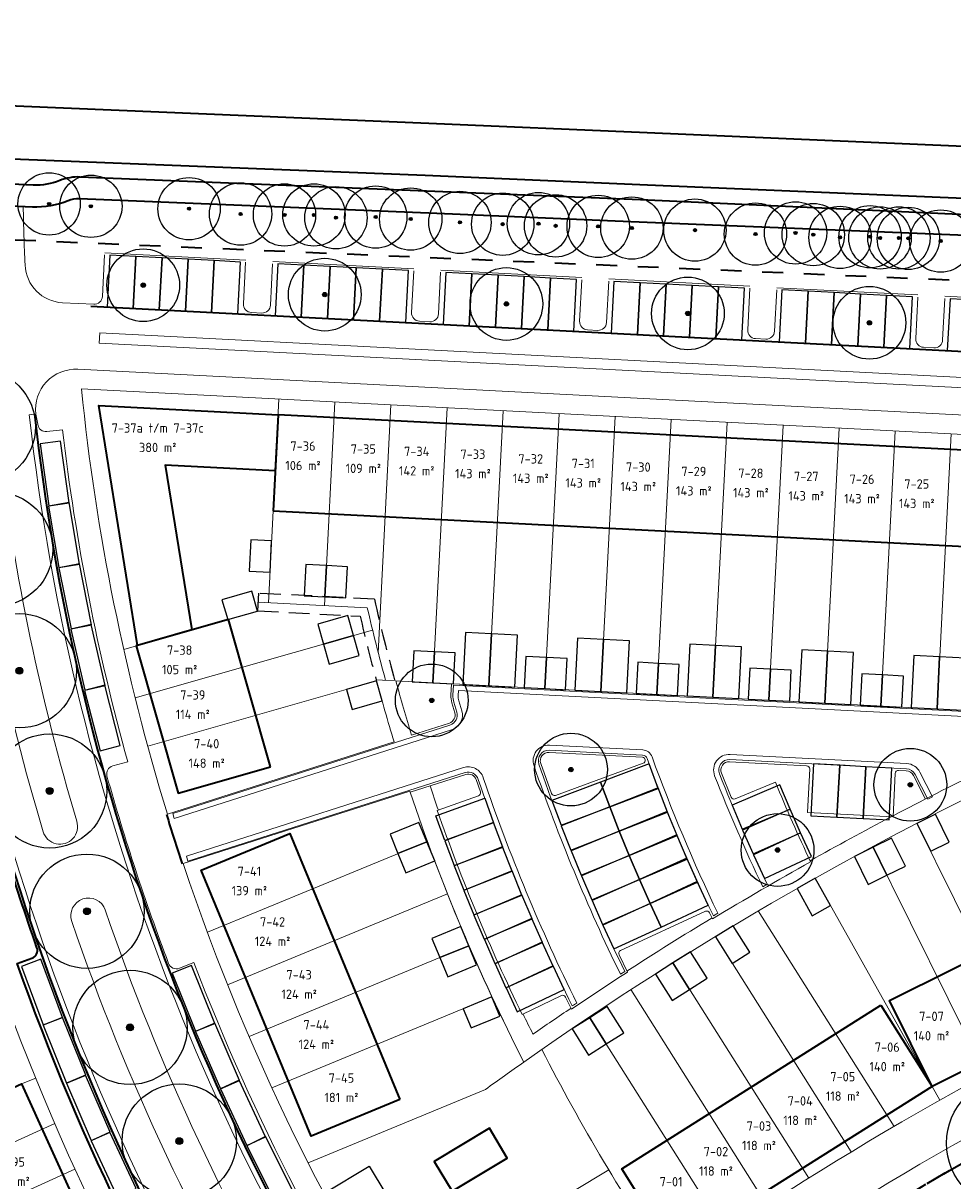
# Model space of a CAD drawing. Extents: x 168179 to 170299, y 448694 to 449599.
# Tile 28 of 32: x 168474 to 168564, y 449483 to 449595. Entities that reach past the tile are written whole.
import ezdxf
from ezdxf.enums import TextEntityAlignment as Align

# ---------------------------------------------------------------- set-up
doc = ezdxf.new("R2010")
doc.units = 0
doc.linetypes.add('NLCS-HIDDEN', pattern=[4, 2, -2])
doc.linetypes.add('Stippelfijn', pattern=[3, 2, -1])
doc.layers.get('0').update_dxf_attribs({"lineweight": 0})
for name, color, linetype, lineweight in [('N-WE-KG-GRENS_SECTIE-G', 210, 'NLCS-HIDDEN', 35), ('N-WE-VH-VERHARDING_ASFALT_ROOD-G', 10, 'Continuous', 35), ('N05-WE-OG-WEG_ONTSLUITINGSWEG_GOOT-O', 162, 'Continuous', 18), ('N05-WE-VH-KANTOPSLUITING_ACHTERKANTBAND-G', 50, 'Continuous', 35), ('N05-WE-VH-VERHARDING-G', 252, 'Continuous', 35), ('N06-WE-VH-KANTOPSLUITING_ACHTERKANTBAND-G', 50, 'Continuous', 35), ('N07-WE-OG-WEG_ONTSLUITINGSWEG_GOOT-O', 162, 'Continuous', 18), ('N07-WE-OG-WEG_PARKEERPLAATS_GOOT-O', 162, 'Continuous', 18), ('N5-WE-KG-GRENS_KADASTRAAL-G', 150, 'Continuous', 13), ('N5-WE-OG-KADASTRAAL_KAVELNUMMER-T18', 7, 'Continuous', 18), ('N5-WE-OG-WEG_PARKEERPLAATS_OPENBAAR-G', 253, 'Continuous', 25), ('N7-PV-GR-BOOM-S', 90, 'Continuous', 25), ('N7-WE-KG-GRENS_KADASTRAAL-G', 150, 'Continuous', 13), ('N7-WE-OG-KADASTRAAL_KAVELNUMMER-T18', 7, 'Continuous', 18), ('N7-WE-OG-TOPOGRAFIE_BEBOUWING_SCHUUR-G', 7, 'Continuous', 25), ('N7-WE-OG-WEG_PARKEERPLAATS_OPENBAAR-G', 253, 'Continuous', 25), ('N7-WE-OG-WEG_PARKEERPLAATS_PRIVE-G', 7, 'Continuous', 25), ('N7-WE-VH-GOOT-O', 170, 'Continuous', 18), ('N7-WE-VH-KANTOPSLUITING_ACHTERKANTBAND-G', 50, 'Continuous', 13), ('N7-WE-VH-VERHARDING-G', 252, 'Continuous', 35), ('N8-WE-OG-KADASTRAAL_KAVELNUMMER-T18', 7, 'Continuous', 18), ('N8-WE-OG-KADASTRAAL_KAVELOPPERVLAK-T18', 10, 'Continuous', 18), ('N8-WE-WH-WATERLIJN-G', 150, 'Continuous', 35), ('R-WE-VH-KANTVERHARDING-G', 210, 'Continuous', 35)]:
    doc.layers.add(name, color=color, linetype=linetype, lineweight=lineweight)
for name, color, linetype, lineweight, true_color in [('N05-WE-KG-KADASTRAAL-O', 150, 'Continuous', 18, 0x007fff), ('N07-WE-OG-WEG_VOETPAD_ACHTERPAD-G', 6, 'Stippelfijn', 25, 0xff00ff), ('N5-WE-KG-KADASTRAAL_BEBOUWING-G', 1, 'Continuous', 35, 0xff0000), ('N7-WE-KG-KADASTRAAL-O', 150, 'Continuous', 18, 0x007fff), ('N7-WE-KG-KADASTRAAL_BEBOUWING-G', 1, 'Continuous', 35, 0xff0000)]:
    doc.layers.add(name, color=color, linetype=linetype, lineweight=lineweight, true_color=true_color)
doc.styles.add('NLCS-ISO-M1000-T18', font='NLCS-ISO.ttf', dxfattribs={"height": 1.8})

# ---------------------------------------------------------------- blocks, each defined once
blk = doc.blocks.new('B-SGR-BOOM_1E GROOTTE')
at = {"ltscale": 0.1}
h = blk.add_hatch(color=256, dxfattribs=at)
edge = h.paths.add_edge_path()
edge.add_arc((0, 0), 0.15, 0, 360)
blk.add_circle((0, 0), 3)
blk.add_circle((0, 0), 0.15, dxfattribs=at)
blk = doc.blocks.new('SGR-BOOM_01')
at = {"ltscale": 0.1}
h = blk.add_hatch(color=256, dxfattribs=at)
edge = h.paths.add_edge_path()
edge.add_arc((0, 0), 0.15, 0, 360)
for radius in [2.5, 0.045]:
    blk.add_circle((0, 0), radius)
blk.add_circle((0, 0), 0.15, dxfattribs=at)
blk = doc.blocks.new('an-bb-sn-opp')
at = {"layer": 'N8-WE-OG-KADASTRAAL_KAVELNUMMER-T18', "style": 'NLCS-ISO-M1000-T18'}
blk.add_attdef('NUMMER', text='', height=1.8, dxfattribs=at).set_placement((0, 1.87), align=Align.MIDDLE)
at = {"layer": 'N8-WE-OG-KADASTRAAL_KAVELOPPERVLAK-T18', "style": 'NLCS-ISO-M1000-T18'}
blk.add_attdef('OPPERVLAK', text='', height=1.8, dxfattribs=at).set_placement((0, -1.87), align=Align.MIDDLE)

msp = doc.modelspace()

# ---------------------------------------------------------------- linework, layer by layer
at = {"layer": 'N-WE-KG-GRENS_SECTIE-G', "flags": 128}
for points in [[(168697.42, 449523.48), (168699.9, 449568.34), (168627.4, 449571.66), (168627.31, 449569.51), (168615.17, 449569.66), (168607.36, 449568.14), (168475.91, 449573.78), (168460.88, 449574.42), (168420.22, 449576.17), (168413.8, 449577.83), (168412.86, 449577.85), (168392.94, 449578.66), (168374.12, 449579.43), (168374.36, 449581.94), (168371.89, 449582.02), (168370.03, 449582.07), (168349.92, 449582.78), (168344.26, 449583.02), (168344.3, 449583.9), (168325.22, 449584.67), (168314.7, 449585.24), (168314.63, 449583.99), (168301.32, 449583.84), (168298.45, 449535.35), (168298.21, 449531.38), (168299.46, 449531.32), (168299.09, 449528.37), (168297.45, 449528.25), (168296.15, 449526.28), (168290.42, 449467.99), (168282.87, 449426.34), (168281.4, 449421.36), (168278.4, 449358.95), (168281.05, 449358.72), (168281.03, 449328.58), (168280.74, 449316.47), (168283.27, 449316.34), (168283.4, 449320.07, -0.008112), (168314.09, 449318.2), (168314.09, 449318.32, -0.002738), (168324.29, 449317.48), (168324.28, 449317.36, -0.009935), (168361.71, 449313.31, -0.022016), (168410.95, 449304.52, 0.018736), (168405.93, 449281.88), (168418.37, 449279.6, -0.018927), (168423.27, 449301.61), (168424.38, 449301.33), (168426.17, 449307.81), (168425.05, 449308.09, -0.134676), (168507.05, 449442.69), (168505.99, 449443.81, -0.011255), (168516, 449452.84), (168517.94, 449454.35), (168518.87, 449453.25, -0.097374), (168619.26, 449509.21), (168619.48, 449508.07), (168625.82, 449510.06), (168625.93, 449510.09), (168625.69, 449511.22, -0.061305)], [(168697.42, 449523.48, 0.061305), (168625.69, 449511.22), (168625.93, 449510.09), (168625.82, 449510.06), (168619.48, 449508.07), (168619.26, 449509.21, 0.097374), (168518.87, 449453.25), (168517.94, 449454.35), (168516, 449452.84, 0.011255), (168505.99, 449443.81), (168507.05, 449442.69, 0.134676), (168425.05, 449308.09), (168426.17, 449307.81), (168424.38, 449301.33), (168423.27, 449301.61, 0.086527), (168414.66, 449199.64), (168413.11, 449199.5, 0.01336), (168414.95, 449183.61), (168416.49, 449183.83, 0.06257), (168436.07, 449112.19, -0.030357), (168460.72, 449040.48, -0.062919), (168475.75, 448937.32), (168474.2, 448937.29, -0.009415), (168474.2, 448921.69), (168475.75, 448921.66, -0.05401), (168464.45, 448832.8, 0.032968), (168455.08, 448777.73), (168453.38, 448761.24), (168481.27, 448758.33), (168493.77, 448890.3, 0.090314), (168479.7, 449045.74, 0.030357), (168454.27, 449119.72, -0.061192), (168436.21, 449185.1), (168437.15, 449185.24), (168435.21, 449201.7), (168434.26, 449201.62, -0.084578), (168441.84, 449294.75), (168442.76, 449294.52, -0.008125), (168446.11, 449306.59), (168445.23, 449306.85, -0.12909), (168519.31, 449427.16), (168519.95, 449426.48, -0.015422), (168532.35, 449437.58), (168531.72, 449438.32, -0.091735), (168619.61, 449488.54), (168619.92, 449487.64, -0.011125), (168631.73, 449491.47), (168631.45, 449492.38, -0.059389), (168696.32, 449503.7)], [(168696.32, 449503.7, 0.059389), (168631.45, 449492.38), (168631.73, 449491.47, 0.011125), (168619.92, 449487.64), (168619.61, 449488.54, 0.091735), (168531.72, 449438.32), (168532.35, 449437.58, 0.015422), (168519.95, 449426.48), (168519.31, 449427.16, 0.12909), (168445.23, 449306.85), (168446.11, 449306.59, 0.008125), (168442.76, 449294.52), (168441.84, 449294.75, 0.017206), (168437.75, 449276.05), (168445.08, 449274.71, -0.029125), (168452.55, 449305.33, 0.095354), (168556.03, 449319.67, -0.120793), (168686.78, 449331.13)]]:
    msp.add_lwpolyline(points, format="xyb", close=True, dxfattribs=at)
at = {"layer": 'N-WE-VH-VERHARDING_ASFALT_ROOD-G', "flags": 128}
msp.add_lwpolyline([(168179.09, 449328.77), (168283.58, 449324.29, -0.02075), (168362.26, 449317.5, -0.028118), (168425.5, 449305.4), (168442.32, 449300.92), (168444.72, 449300.28, -0.251205), (168625.76, 449489.19), (168621.81, 449509.18, 0.015854), (168619.41, 449519.93), (168622.9, 449520.81, -0.006697), (168625.43, 449509.97), (168629.31, 449490.31, -0.062019), (168696.65, 449502.37), (168696.44, 449498.65, 0.516768), (168458.94, 449121.65, -0.030357), (168484.57, 449047.09, -0.090321), (168498.8, 448889.84)], format="xyb", dxfattribs=at)
at = {"layer": 'N05-WE-KG-KADASTRAAL-O', "flags": 128}
msp.add_lwpolyline([(168459.53, 449475.92), (168466.26, 449462.25), (168470.14, 449458.61, 0.047475), (168430.59, 449405.06, 0.028298), (168390, 449416.57, 0.018855), (168384.37, 449391.7, -0.041101), (168438.83, 449374.75, -0.078097), (168497.62, 449451.18, -0.068372), (168469.77, 449508.02), (168446.64, 449500.64, 0.097431), (168392.46, 449421.65, -0.014969), (168414.4, 449415.98, -0.050707)], format="xyb", close=True, dxfattribs=at)
at = {"layer": 'N05-WE-OG-WEG_ONTSLUITINGSWEG_GOOT-O', "flags": 128}
msp.add_lwpolyline([(168464.35, 449559.02, 0.123045), (168501.27, 449455.16, -0.363491), (168500.34, 449446.87, 0.076208), (168443.85, 449373.5), (168443.41, 449373.74, -0.076208), (168500, 449447.23, 0.363491), (168500.85, 449454.89, -0.122995), (168463.85, 449558.97, -0.122995)], format="xyb", close=True, dxfattribs=at)
at = {"layer": 'N05-WE-VH-KANTOPSLUITING_ACHTERKANTBAND-G'}
msp.add_lwpolyline([(168386.73, 449386.67, -0.037667), (168435.97, 449371.18, 0.378327), (168443.3, 449373.8), (168443.71, 449374.7, -0.075403), (168499.86, 449447.37, 0.363571), (168500.68, 449454.78), (168500.14, 449455.61, 0.414214), (168499.03, 449455.84), (168497.77, 449455.02, -0.060078), (168473.44, 449504.27), (168474.85, 449504.77, 0.41308), (168475.34, 449505.79, -0.011792), (168472.24, 449515.3, 0.410192), (168471.25, 449515.84), (168469.81, 449515.41, -0.046126), (168461.55, 449556.92), (168463.04, 449557.08, 0.413555), (168463.75, 449557.95), (168463.73, 449558.96, 0.385806), (168459.87, 449562.46), (168354.1, 449567.94, 0.40162)], format="xyb", dxfattribs=at)
at = {"layer": 'N05-WE-VH-VERHARDING-G'}
msp.add_lwpolyline([(168463.85, 449559.03, 0.123135), (168500.85, 449454.89)], format="xyb", dxfattribs=at)
at = {"layer": 'N06-WE-VH-KANTOPSLUITING_ACHTERKANTBAND-G', "flags": 128}
msp.add_lwpolyline([(168619.88, 449487.75, 0.090985), (168533.04, 449438.32), (168532.27, 449437.67)], format="xyb", dxfattribs=at)
msp.add_lwpolyline([(168626.86, 449480.28, -0.030657), (168631.05, 449430.05, -0.309726), (168628.65, 449426.38, 0.090222), (168563.36, 449384.4, -0.524755), (168553.9, 449386.47, 0.048177), (168532.45, 449427.15, -0.376371), (168533.15, 449432.21, -0.094662), (168621.74, 449483.38, -0.471152)], format="xyb", close=True, dxfattribs=at)
at = {"layer": 'N07-WE-OG-WEG_ONTSLUITINGSWEG_GOOT-O', "flags": 128}
msp.add_lwpolyline([(168474.6, 449557.08, 0.130867), (168515.08, 449452.83), (168515.46, 449453.16, -0.130818), (168475.1, 449557.14)], format="xyb", close=True, dxfattribs=at)
at = {"layer": 'N07-WE-OG-WEG_PARKEERPLAATS_GOOT-O', "linetype": 'ByBlock', "flags": 128}
for points in [[(168574.59, 449527.51), (168574.61, 449528.01), (168515.45, 449531.07), (168515.39, 449530.09, 0.084758), (168515.47, 449529.42), (168515.76, 449528.46, -0.407635), (168515.1, 449527.22), (168488.41, 449518.7), (168488.56, 449518.22), (168515.25, 449526.75, 0.407635), (168516.24, 449528.6), (168515.95, 449529.56, -0.084758), (168515.89, 449530.06), (168515.92, 449530.55)], [(168540.46, 449508.84, -0.024693), (168534.08, 449523.99, 0.301381), (168533.64, 449524.32), (168524.66, 449524.79, 0.531512), (168523.66, 449523.46, 0.030615), (168531.93, 449503.51), (168531.51, 449503.23, -0.030701), (168523.19, 449523.3, -0.531512), (168524.68, 449525.29), (168533.66, 449524.82, -0.301381), (168534.55, 449524.16, 0.024621), (168540.89, 449509.1)], [(168561.54, 449520.32), (168560.33, 449522.69, 0.268128), (168559.07, 449523.51), (168542.06, 449524.39, 0.544663), (168540.58, 449522.34, 0.018086), (168545.21, 449511.65), (168545.64, 449511.91, -0.018023), (168541.05, 449522.52, -0.544663), (168542.03, 449523.89), (168559.04, 449523.01, -0.268128), (168559.88, 449522.46), (168561.09, 449520.09)], [(168489.72, 449514.6), (168516.41, 449523.13, -0.417415), (168518.3, 449522.14, 0.032265), (168527.3, 449500.46, 0.000382), (168526.88, 449500.18, -0.032369), (168517.82, 449521.98, 0.419488), (168516.56, 449522.65), (168489.87, 449514.13)]]:
    msp.add_lwpolyline(points, format="xyb", close=True, dxfattribs=at)
at = {"layer": 'N07-WE-OG-WEG_VOETPAD_ACHTERPAD-G'}
msp.add_lwpolyline([(168509.79, 449531.46, -0.010812), (168507.82, 449539.33), (168496.67, 449539.9), (168496.58, 449538.2), (168506.45, 449537.69, 0.008369), (168508, 449531.56)], format="xyb", dxfattribs=at)
at = {"layer": 'N5-WE-KG-GRENS_KADASTRAAL-G', "flags": 128}
for points in [[(168454.68, 449485.06), (168475.22, 449493.22)], [(168456.93, 449479.71), (168477.05, 449488.87)], [(168459.65, 449475.68), (168478.99, 449484.48)]]:
    msp.add_lwpolyline(points, dxfattribs=at)
at = {"layer": 'N5-WE-KG-KADASTRAAL_BEBOUWING-G', "flags": 128}
msp.add_lwpolyline([(168465.42, 449488.85), (168473.84, 449492.68), (168481.94, 449474.89), (168473.52, 449471.05)], close=True, dxfattribs=at)
at = {"layer": 'N5-WE-OG-WEG_PARKEERPLAATS_OPENBAAR-G', "flags": 128}
for points in [[(168477.81, 449499.06), (168475.72, 449504.68), (168473.84, 449503.98), (168475.93, 449498.36)], [(168480.03, 449493.51), (168477.79, 449499.08), (168475.93, 449498.33), (168478.17, 449492.76)], [(168482.39, 449488.02), (168480.01, 449493.53), (168478.17, 449492.74), (168480.55, 449487.23)], [(168484.89, 449482.6), (168482.37, 449488.04), (168480.56, 449487.2), (168483.08, 449481.76)]]:
    msp.add_lwpolyline(points, close=True, dxfattribs=at)
at = {"layer": 'N7-WE-KG-GRENS_KADASTRAAL-G', "flags": 128}
for points in [[(168498.64, 449558.58), (168497.63, 449538.99)], [(168504.03, 449558.3), (168503.02, 449538.71)], [(168509.42, 449558.02), (168508.19, 449534.17)], [(168514.82, 449557.74), (168513.45, 449531.27)], [(168520.21, 449557.46), (168518.84, 449530.99)], [(168525.6, 449557.18), (168524.24, 449530.72)], [(168530.99, 449556.9), (168529.63, 449530.44)], [(168536.39, 449556.62), (168535.02, 449530.16)], [(168541.78, 449556.34), (168540.42, 449529.88)], [(168547.17, 449556.06), (168545.81, 449529.6)], [(168552.57, 449555.79), (168551.2, 449529.32)], [(168557.96, 449555.51), (168556.59, 449529.04)], [(168563.35, 449555.23), (168561.99, 449528.76)], [(168484.79, 449529.82), (168507.65, 449536.35)], [(168486.01, 449525.18), (168508.03, 449531.46)], [(168570.94, 449495.81), (168560.04, 449517.75)], [(168491.75, 449507.27), (168512.93, 449516.02)], [(168566.7, 449493.56), (168555.8, 449515.51)], [(168562.26, 449491.11), (168550.26, 449512.47)], [(168493.69, 449502.22), (168514.86, 449510.97)], [(168557.85, 449488.58), (168544.77, 449509.32)], [(168553.73, 449486.13), (168540.65, 449506.85)], [(168495.76, 449497.24), (168516.93, 449505.99)], [(168549.64, 449483.61), (168536.57, 449504.33)], [(168545.59, 449481.02), (168532.52, 449501.75)], [(168497.96, 449492.3), (168519.14, 449501.06)], [(168541.59, 449478.37), (168528.51, 449499.11)], [(168508.96, 449471.52), (168530.38, 449484.4)]]:
    msp.add_lwpolyline(points, dxfattribs=at)
for points in [[(168483.69, 449534.5), (168496.58, 449538.18), (168496.63, 449539.04), (168507.14, 449538.5, 0.009573), (168508.9, 449531.51, 0.009573)], [(168536.52, 449474.89, -0.032868), (168523.95, 449495.99, -0.032868)], [(168522.21, 449494.78, 0.003444), (168518.52, 449492.15), (168501.44, 449485.09)]]:
    msp.add_lwpolyline(points, format="xyb", dxfattribs=at)
at = {"layer": 'N7-WE-KG-KADASTRAAL-O', "flags": 128}
msp.add_lwpolyline([(168522.21, 449494.78, -0.037469), (168511.24, 449520.85), (168511.24, 449520.85), (168489.42, 449513.88, 0.071886), (168516.64, 449459.67, -0.096552), (168618.68, 449515.7, 0.023633), (168607.97, 449552.92), (168479.62, 449559.56, 0.04934), (168487.9, 449518.64), (168509.72, 449525.61, -0.008181), (168508, 449531.56), (168574.72, 449528.1), (168574.55, 449524.83, 0.045999)], format="xyb", close=True, dxfattribs=at)
at = {"layer": 'N7-WE-KG-KADASTRAAL_BEBOUWING-G', "flags": 128}
for points in [[(168498.56, 449557.08), (168498.28, 449551.69), (168487.69, 449552.23), (168490.26, 449536.37), (168485.03, 449534.88), (168481.3, 449557.97)], [(168498.08, 449547.84), (168597.7, 449542.7), (168598.18, 449551.94), (168498.56, 449557.08)], [(168497.82, 449523.19), (168493.77, 449537.38), (168484.88, 449534.84), (168488.93, 449520.65)], [(168510.27, 449491.17), (168501.73, 449487.64), (168491.14, 449513.24), (168499.69, 449516.77)], [(168588.12, 449515.98), (168592.23, 449507.69), (168561.51, 449492.43), (168557.4, 449500.71)], [(168556.58, 449500.25), (168561.51, 449492.43), (168536.56, 449476.69), (168531.63, 449484.51)], [(168515.3, 449482.34), (168520.62, 449485.53), (168518.89, 449488.41), (168513.57, 449485.21)]]:
    msp.add_lwpolyline(points, close=True, dxfattribs=at)
at = {"layer": 'N7-WE-OG-TOPOGRAFIE_BEBOUWING_SCHUUR-G', "flags": 128}
for points in [[(168495.78, 449542.03), (168497.78, 449541.93), (168497.93, 449544.93), (168495.94, 449545.03)], [(168501.07, 449539.66), (168503.06, 449539.56), (168503.22, 449542.56), (168501.22, 449542.66)], [(168503.06, 449539.56), (168505.06, 449539.46), (168505.22, 449542.45), (168503.22, 449542.56)], [(168493.15, 449539.28), (168493.7, 449537.36), (168496.58, 449538.18), (168496.03, 449540.1)], [(168505.81, 449535.82), (168505.26, 449537.75), (168502.38, 449536.92), (168502.93, 449535)], [(168506.36, 449533.9), (168505.81, 449535.82), (168502.93, 449535), (168503.48, 449533.08)], [(168511.45, 449531.38), (168513.45, 449531.27), (168513.61, 449534.27), (168511.61, 449534.37)], [(168513.45, 449531.27), (168515.45, 449531.17), (168515.6, 449534.17), (168513.61, 449534.27)], [(168522.24, 449530.82), (168524.24, 449530.72), (168524.39, 449533.71), (168522.39, 449533.81)], [(168524.24, 449530.72), (168526.23, 449530.61), (168526.39, 449533.61), (168524.39, 449533.71)], [(168533.03, 449530.26), (168535.02, 449530.16), (168535.18, 449533.15), (168533.18, 449533.26)], [(168535.02, 449530.16), (168537.02, 449530.05), (168537.17, 449533.05), (168535.18, 449533.15)], [(168543.81, 449529.7), (168545.81, 449529.6), (168545.96, 449532.6), (168543.97, 449532.7)], [(168545.81, 449529.6), (168547.81, 449529.5), (168547.96, 449532.49), (168545.96, 449532.6)], [(168508.58, 449529.54), (168508.03, 449531.46), (168505.14, 449530.64), (168505.69, 449528.72)], [(168554.6, 449529.14), (168556.59, 449529.04), (168556.75, 449532.04), (168554.75, 449532.14)], [(168556.59, 449529.04), (168558.59, 449528.94), (168558.75, 449531.93), (168556.75, 449532.04)], [(168561.38, 449515.07), (168563.17, 449515.96), (168561.83, 449518.64), (168560.04, 449517.75)], [(168512.86, 449515.99), (168512.1, 449517.84), (168509.33, 449516.7), (168510.09, 449514.85)], [(168513.63, 449514.15), (168512.86, 449515.99), (168510.09, 449514.85), (168510.86, 449513)], [(168557.16, 449512.76), (168558.95, 449513.65), (168557.62, 449516.34), (168555.83, 449515.45)], [(168555.37, 449511.87), (168557.16, 449512.76), (168555.83, 449515.45), (168554.04, 449514.56)], [(168549.98, 449508.87), (168551.72, 449509.85), (168550.25, 449512.47), (168548.51, 449511.48)], [(168516.91, 449505.98), (168516.14, 449507.83), (168513.37, 449506.68), (168514.14, 449504.83)], [(168542.27, 449504.28), (168543.97, 449505.35), (168542.36, 449507.89), (168540.67, 449506.82)], [(168517.67, 449504.13), (168516.91, 449505.98), (168514.14, 449504.83), (168514.9, 449502.98)], [(168538.17, 449501.78), (168539.87, 449502.85), (168538.27, 449505.39), (168536.57, 449504.32)], [(168536.48, 449500.72), (168538.17, 449501.78), (168536.57, 449504.32), (168534.88, 449503.25)], [(168519.9, 449499.21), (168519.14, 449501.06), (168516.37, 449499.91), (168517.13, 449498.06)], [(168530.15, 449496.52), (168531.84, 449497.58), (168530.24, 449500.12), (168528.55, 449499.05)], [(168528.45, 449495.45), (168530.15, 449496.52), (168528.55, 449499.05), (168526.85, 449497.99)]]:
    msp.add_lwpolyline(points, close=True, dxfattribs=at)
at = {"layer": 'N7-WE-OG-WEG_PARKEERPLAATS_OPENBAAR-G', "flags": 128}
for points in [[(168484.86, 449572.31), (168482.35, 449572.44), (168482.09, 449567.44), (168484.6, 449567.31)], [(168487.38, 449572.17), (168484.86, 449572.31), (168484.6, 449567.31), (168487.12, 449567.18)], [(168489.9, 449572.04), (168487.38, 449572.17), (168487.12, 449567.18), (168489.64, 449567.05)], [(168492.41, 449571.91), (168489.9, 449572.04), (168489.64, 449567.05), (168492.15, 449566.92)], [(168494.93, 449571.78), (168492.41, 449571.91), (168492.15, 449566.92), (168494.67, 449566.79)], [(168501.04, 449571.47), (168498.52, 449571.6), (168498.27, 449566.61), (168500.78, 449566.47)], [(168503.56, 449571.34), (168501.04, 449571.47), (168500.78, 449566.47), (168503.3, 449566.34)], [(168506.07, 449571.21), (168503.56, 449571.34), (168503.3, 449566.34), (168505.82, 449566.21)], [(168508.59, 449571.08), (168506.07, 449571.21), (168505.82, 449566.21), (168508.33, 449566.08)], [(168511.11, 449570.95), (168508.59, 449571.08), (168508.33, 449566.08), (168510.85, 449565.95)], [(168517.22, 449570.63), (168514.7, 449570.76), (168514.44, 449565.77), (168516.96, 449565.64)], [(168519.74, 449570.5), (168517.22, 449570.63), (168516.96, 449565.64), (168519.48, 449565.51)], [(168522.25, 449570.37), (168519.74, 449570.5), (168519.48, 449565.51), (168521.99, 449565.38)], [(168524.77, 449570.24), (168522.25, 449570.37), (168521.99, 449565.38), (168524.51, 449565.25)], [(168527.29, 449570.11), (168524.77, 449570.24), (168524.51, 449565.25), (168527.03, 449565.12)], [(168533.4, 449569.79), (168530.88, 449569.92), (168530.62, 449564.93), (168533.14, 449564.8)], [(168535.91, 449569.66), (168533.4, 449569.79), (168533.14, 449564.8), (168535.66, 449564.67)], [(168538.43, 449569.53), (168535.91, 449569.66), (168535.66, 449564.67), (168538.17, 449564.54)], [(168540.95, 449569.4), (168538.43, 449569.53), (168538.17, 449564.54), (168540.69, 449564.41)], [(168543.46, 449569.27), (168540.95, 449569.4), (168540.69, 449564.41), (168543.21, 449564.28)], [(168549.58, 449568.96), (168547.06, 449569.09), (168546.8, 449564.09), (168549.32, 449563.96)], [(168552.09, 449568.83), (168549.58, 449568.96), (168549.32, 449563.96), (168551.83, 449563.83)], [(168554.61, 449568.7), (168552.09, 449568.83), (168551.83, 449563.83), (168554.35, 449563.7)], [(168557.13, 449568.57), (168554.61, 449568.7), (168554.35, 449563.7), (168556.87, 449563.57)], [(168559.64, 449568.44), (168557.13, 449568.57), (168556.87, 449563.57), (168559.38, 449563.44)], [(168565.75, 449568.12), (168563.24, 449568.25), (168562.98, 449563.26), (168565.5, 449563.13)], [(168478.45, 449548.6), (168477.62, 449554.54), (168475.64, 449554.27), (168476.47, 449548.32)], [(168479.44, 449542.71), (168478.44, 449548.63), (168476.46, 449548.29), (168477.46, 449542.38)], [(168480.58, 449536.85), (168479.42, 449542.74), (168477.45, 449542.35), (168478.62, 449536.46)], [(168481.89, 449531.02), (168480.56, 449536.88), (168478.61, 449536.43), (168479.94, 449530.58)], [(168483.36, 449525.24), (168481.87, 449531.05), (168479.93, 449530.55), (168481.42, 449524.74)], [(168535.15, 449521.11), (168534.27, 449523.47), (168529.59, 449521.71), (168530.48, 449519.35)], [(168552.62, 449523.34), (168550.1, 449523.47), (168549.84, 449518.48), (168552.36, 449518.35)], [(168555.13, 449523.21), (168552.62, 449523.34), (168552.36, 449518.35), (168554.88, 449518.22)], [(168557.65, 449523.08), (168555.13, 449523.21), (168554.88, 449518.22), (168557.39, 449518.09)], [(168524.91, 449519.95), (168525.8, 449517.59), (168530.48, 449519.35), (168529.59, 449521.71)], [(168542.26, 449519.5), (168543.24, 449517.18), (168547.85, 449519.13), (168546.86, 449521.45)], [(168514.6, 449516.11), (168513.74, 449518.48), (168518.45, 449520.18), (168519.3, 449517.8)], [(168536.05, 449518.83), (168535.13, 449521.18), (168530.48, 449519.35), (168531.4, 449517)], [(168525.82, 449517.52), (168526.74, 449515.17), (168531.4, 449517), (168530.48, 449519.35)], [(168543.27, 449517.11), (168544.29, 449514.81), (168548.86, 449516.83), (168547.84, 449519.13)], [(168536.98, 449516.57), (168536.02, 449518.9), (168531.4, 449517), (168532.35, 449514.67)], [(168514.61, 449516.07), (168515.5, 449513.71), (168520.18, 449515.47), (168519.29, 449517.83)], [(168526.77, 449515.11), (168527.73, 449512.77), (168532.35, 449514.67), (168531.4, 449517)], [(168544.32, 449514.74), (168545.38, 449512.45), (168549.92, 449514.55), (168548.86, 449516.84)], [(168537.94, 449514.32), (168536.95, 449516.64), (168532.35, 449514.67), (168533.34, 449512.36)], [(168515.51, 449513.68), (168516.43, 449511.33), (168521.09, 449513.16), (168520.17, 449515.5)], [(168527.76, 449512.71), (168528.75, 449510.39), (168533.34, 449512.36), (168532.35, 449514.67)], [(168538.94, 449512.09), (168537.91, 449514.39), (168533.34, 449512.36), (168534.37, 449510.05)], [(168516.45, 449511.3), (168517.4, 449508.96), (168522.03, 449510.85), (168521.08, 449513.19)], [(168528.78, 449510.32), (168529.8, 449508.02), (168534.37, 449510.05), (168533.34, 449512.36)], [(168539.96, 449509.87), (168538.91, 449512.15), (168534.37, 449510.05), (168535.43, 449507.77)], [(168517.41, 449508.93), (168518.4, 449506.61), (168523, 449508.56), (168522.02, 449510.88)], [(168529.83, 449507.95), (168530.89, 449505.67), (168535.43, 449507.77), (168534.37, 449510.05)], [(168518.41, 449506.57), (168519.43, 449504.27), (168524, 449506.28), (168522.99, 449508.59)], [(168519.44, 449504.23), (168520.49, 449501.94), (168525.04, 449504.02), (168523.99, 449506.31)], [(168492.46, 449498.5), (168490.23, 449504.07), (168488.37, 449503.33), (168490.6, 449497.75)], [(168520.5, 449501.91), (168521.58, 449499.63), (168526.1, 449501.77), (168525.02, 449504.05)], [(168494.83, 449493.02), (168492.45, 449498.52), (168490.61, 449497.73), (168493, 449492.22)], [(168497.35, 449487.6), (168494.82, 449493.04), (168493.01, 449492.2), (168495.54, 449486.76)], [(168500.03, 449482.26), (168497.34, 449487.63), (168495.55, 449486.73), (168498.24, 449481.37)]]:
    msp.add_lwpolyline(points, close=True, dxfattribs=at)
at = {"layer": 'N7-WE-OG-WEG_PARKEERPLAATS_PRIVE-G', "flags": 128}
for points in [[(168519.1, 449535.99), (168516.6, 449536.12), (168516.35, 449531.13), (168518.84, 449531)], [(168521.6, 449535.87), (168519.1, 449535.99), (168518.84, 449531), (168521.34, 449530.87)], [(168529.89, 449535.44), (168527.39, 449535.57), (168527.13, 449530.57), (168529.63, 449530.44)], [(168532.38, 449535.31), (168529.89, 449535.44), (168529.63, 449530.44), (168532.13, 449530.32)], [(168540.67, 449534.88), (168538.18, 449535.01), (168537.92, 449530.02), (168540.42, 449529.89)], [(168543.17, 449534.75), (168540.67, 449534.88), (168540.42, 449529.89), (168542.91, 449529.76)], [(168551.46, 449534.33), (168548.96, 449534.45), (168548.7, 449529.46), (168551.2, 449529.33)], [(168553.96, 449534.2), (168551.46, 449534.32), (168551.2, 449529.33), (168553.7, 449529.2)], [(168562.24, 449533.77), (168559.75, 449533.9), (168559.49, 449528.9), (168561.99, 449528.78)], [(168564.74, 449533.64), (168562.24, 449533.77), (168561.99, 449528.78), (168564.48, 449528.65)], [(168506.14, 449477.03), (168503.04, 449482.18), (168507.33, 449484.75), (168510.42, 449479.61)]]:
    msp.add_lwpolyline(points, close=True, dxfattribs=at)
at = {"layer": 'N7-WE-VH-GOOT-O', "flags": 128}
msp.add_lwpolyline([(168616.73, 449566.98), (168616.21, 449557), (168481.33, 449563.98), (168481.39, 449564.97), (168615.26, 449558.05), (168615.73, 449567.03), (168611.69, 449567.24), (168611.74, 449568.24), (168620.82, 449567.77), (168620.76, 449566.77)], close=True, dxfattribs=at)
at = {"layer": 'N7-WE-VH-KANTOPSLUITING_ACHTERKANTBAND-G', "flags": 128}
for points in [[(168481.85, 449572.46), (168481.64, 449568.46, -0.414214), (168480.8, 449567.71), (168477.79, 449567.86, -0.386857), (168474.19, 449571.5, -0.006816), (168474.02, 449577.12, -0.006816)], [(168514.2, 449570.79), (168514, 449566.79, -0.414214), (168513.16, 449566.03), (168512.16, 449566.08, -0.414214), (168511.4, 449566.92), (168511.61, 449570.92)], [(168530.38, 449569.95), (168530.17, 449565.95, -0.414214), (168529.33, 449565.2), (168528.34, 449565.25, -0.414214), (168527.58, 449566.09), (168527.79, 449570.08)], [(168546.56, 449569.11), (168546.35, 449565.12, -0.414214), (168545.51, 449564.36), (168544.51, 449564.41, -0.414214), (168543.76, 449565.25), (168543.96, 449569.25)], [(168562.74, 449568.28), (168562.53, 449564.28, -0.414214), (168561.69, 449563.52), (168560.69, 449563.57, -0.414214), (168559.94, 449564.41), (168560.14, 449568.41)], [(168612.32, 449554.58), (168479.28, 449561.46, 0.463097), (168475.22, 449557.15)], [(168514.98, 449452.59), (168515.68, 449453.19, -0.009351), (168511.02, 449459.82, -0.415572), (168511.24, 449460.94), (168512.49, 449461.77, -0.056107), (168490.45, 449504.35), (168489.05, 449503.81, -0.415307), (168488.01, 449504.28, -0.021914), (168482.08, 449522.3, -0.41373), (168482.63, 449523.29), (168484.08, 449523.69, -0.038154), (168477.79, 449555.64), (168476.29, 449555.46, -0.410627), (168475.41, 449556.16), (168475.22, 449557.15)], [(168508, 449531.56, 0.008182), (168509.72, 449525.61)], [(168515.25, 449531.18), (168515.19, 449530.1, 0.084758), (168515.28, 449529.36), (168515.56, 449528.4, -0.407635), (168515.04, 449527.41), (168511.4, 449526.25, -0.007234), (168509.89, 449531.46, 0.007234)], [(168557.76, 449518.48, -0.014228), (168574.65, 449526.75, -0.002646)], [(168511.27, 449520.75, 0.037338), (168522.21, 449494.78, -0.045999), (168574.55, 449524.83, -0.035224)], [(168560.87, 449520.09), (168559.71, 449522.37, 0.267949), (168559.03, 449522.81), (168558.29, 449522.85, 0.414214), (168557.97, 449522.56), (168557.76, 449518.37), (168549.51, 449518.79), (168549.73, 449522.99, 0.414214), (168549.44, 449523.3), (168542.02, 449523.69, 0.547191), (168541.24, 449522.59), (168542.16, 449520.27, 0.418348), (168542.56, 449520.11), (168546.43, 449521.72, 0.013439), (168549.82, 449514.06, 0.00808), (168540.37, 449508.56), (168540.09, 449509.15, 0.410798), (168539.69, 449509.29), (168531.53, 449505.51, 0.418691), (168531.38, 449505.11), (168532.19, 449503.44, 0.004883), (168526.8, 449499.88), (168526.23, 449501.04, 0.412428), (168525.83, 449501.18), (168522.05, 449499.36, -0.028407), (168513.88, 449519), (168517.84, 449520.4, 0.411801), (168518.03, 449520.78), (168517.62, 449521.96, 0.407757), (168516.62, 449522.46), (168511.27, 449520.75)], [(168513.18, 449521.36, 0.003287), (168513.98, 449519.03)], [(168549.78, 449514.15, -0.00675), (168557.56, 449518.38, -0.007043)], [(168619.48, 449508.07), (168619.08, 449510.14, 0.450452), (168617.91, 449510.82, 0.096715), (168517.61, 449454.74), (168517.94, 449454.35)], [(168540.33, 449508.65, 0.007089), (168532.14, 449503.53, 0.007089)], [(168522.14, 449499.4, 0.002883), (168523.09, 449497.47, -0.003417), (168526.76, 449499.97)]]:
    msp.add_lwpolyline(points, format="xyb", dxfattribs=at)
for points in [[(168495.44, 449571.96), (168481.86, 449572.66)], [(168511.62, 449571.12), (168498.04, 449571.82)], [(168527.8, 449570.28), (168514.21, 449570.99)], [(168543.97, 449569.45), (168530.39, 449570.15)], [(168560.15, 449568.61), (168546.57, 449569.31)], [(168576.33, 449567.77), (168562.75, 449568.48)], [(168574.65, 449526.75), (168574.72, 449528.1), (168515.45, 449531.17)]]:
    msp.add_lwpolyline(points, dxfattribs=at)
at = {"layer": 'N7-WE-VH-KANTOPSLUITING_ACHTERKANTBAND-G'}
msp.add_lwpolyline([(168498.02, 449571.62), (168497.82, 449567.63, -0.414214), (168496.98, 449566.87), (168495.98, 449566.92, -0.414214), (168495.22, 449567.76), (168495.43, 449571.76)], format="xyb", dxfattribs=at)
at = {"layer": 'N7-WE-VH-KANTOPSLUITING_ACHTERKANTBAND-G', "flags": 128}
for points in [[(168475.93, 449516.95, -0.041568), (168468.33, 449553.16, -1.001106), (168471.7, 449553.58, 0.041341), (168479.17, 449517.96, -1.009394)], [(168523.84, 449523.52), (168524.87, 449520.63, 0.4164), (168525.26, 449520.45), (168533.71, 449523.54, 0.816762), (168533.63, 449524.12), (168524.64, 449524.59, 0.535129)], [(168481.91, 449509.42, 0.054359), (168502.21, 449466.15, -0.99999), (168499.31, 449464.38, -0.054351), (168478.69, 449508.32, -0.999045)]]:
    msp.add_lwpolyline(points, format="xyb", close=True, dxfattribs=at)
at = {"layer": 'N7-WE-VH-VERHARDING-G', "flags": 128}
msp.add_lwpolyline([(168480.52, 449567.52), (168609.15, 449560.87, 0.414214), (168613.36, 449564.66), (168613.67, 449570.65)], format="xyb", dxfattribs=at)
at = {"layer": 'N7-WE-VH-VERHARDING-G'}
msp.add_lwpolyline([(168475.1, 449557.14, 0.12144), (168510.86, 449459.71)], format="xyb", dxfattribs=at)
msp.add_arc((168690.58, 449580.95), 212.14, 197.088, 198.4384, dxfattribs=at)
at = {"layer": 'N8-WE-WH-WATERLIJN-G'}
for points in [[(168619.77, 449505.59, 0.099479), (168518.85, 449448.49)], [(168526.65, 449438.71, -0.098563), (168622.21, 449493.23, -0.098563)]]:
    msp.add_lwpolyline(points, format="xyb", dxfattribs=at)
at = {"layer": 'R-WE-VH-KANTVERHARDING-G'}
for points in [[(168716, 449576.71), (168702.45, 449577.18), (168689.23, 449577.6), (168686.58, 449577.73), (168677.93, 449578.13), (168644.37, 449579.49), (168609.13, 449581.03), (168598, 449581.52), (168568.3, 449582.75), (168534.09, 449584.22), (168513.06, 449585.12), (168474.06, 449586.75), (168422.68, 449588.95), (168409.21, 449589.53), (168363.67, 449591.51), (168356.82, 449591.8), (168321.04, 449593.39), (168313.02, 449594.2), (168309.07, 449594.53), (168305.22, 449594.77)], [(168625.04, 449575.34), (168617.23, 449575.67), (168609.04, 449576.01), (168597.94, 449576.53), (168568.39, 449577.74), (168534.12, 449579.19), (168512.72, 449580.12), (168473.76, 449581.66), (168469.36, 449581.76), (168447.28, 449582.5), (168443.14, 449582.63), (168425.57, 449583.43), (168420.12, 449583.58), (168408.96, 449584.03), (168381.51, 449585.23)]]:
    msp.add_lwpolyline(points, dxfattribs=at)
for points in [[(168692.91, 449570.97), (168678.24, 449571.58), (168641.03, 449573.21), (168638.02, 449573.51), (168637.56, 449573.57), (168624.93, 449574.41), (168621.62, 449574.58), (168611.63, 449575), (168597.87, 449575.01), (168569.02, 449576.13), (168533.44, 449577.77), (168512.84, 449578.61), (168479.5, 449579.96, 0.107964), (168477.53, 449579.62, -0.107964), (168474.98, 449579.17), (168461.73, 449579.77, -0.107964), (168459.24, 449580.45, 0.107921), (168457.31, 449580.97), (168447.27, 449581.44), (168425.74, 449582.28), (168419.07, 449582.65), (168409.32, 449583.03), (168379.11, 449584.4)], [(168696.25, 449568.71), (168677.55, 449569.43), (168641, 449570.99), (168638.39, 449571.23), (168635.96, 449571.46), (168633.01, 449571.79), (168628.08, 449572.01), (168621.54, 449572.48), (168611.55, 449572.9), (168597.8, 449572.88), (168567.94, 449574.2), (168532.5, 449575.64), (168513.82, 449576.45), (168479.42, 449577.87, 0.107964), (168478.33, 449577.67, -0.107964), (168474.9, 449577.07), (168461.63, 449577.67, -0.107964), (168458.27, 449578.58, 0.107964), (168457.2, 449578.87), (168448.14, 449579.18), (168426.09, 449580.11), (168408.2, 449580.93), (168377.68, 449582.32)]]:
    msp.add_lwpolyline(points, format="xyb", dxfattribs=at)

# ---------------------------------------------------------------- block references
at = {"layer": 'N5-WE-OG-KADASTRAAL_KAVELNUMMER-T18', "xscale": 0.5, "yscale": 0.5, "zscale": 0.5}
msp.add_blockref('an-bb-sn-opp', (168472.95, 449484.23), dxfattribs=at).add_auto_attribs({'NUMMER': '5-95', 'OPPERVLAK': '106 m²'})
at = {"layer": 'N7-PV-GR-BOOM-S'}
for p in [(168476.51, 449577.37), (168480.53, 449577.14), (168489.98, 449576.91), (168494.94, 449576.4), (168499.17, 449576.31), (168502.01, 449576.31), (168504.12, 449576.04), (168507.95, 449576.11), (168511.32, 449575.91), (168516.06, 449575.59), (168520.18, 449575.42), (168523.62, 449575.47), (168525.27, 449575.26), (168529.37, 449575.21), (168532.61, 449575.05), (168538.68, 449574.85), (168544.51, 449574.47), (168548.37, 449574.58), (168550.08, 449574.42), (168552.65, 449574.15), (168555.54, 449574.21), (168556.5, 449574.1), (168558.32, 449574.1), (168559.23, 449574.05), (168562.35, 449573.8)]:
    msp.add_blockref('B-SGR-BOOM_1E GROOTTE', p, dxfattribs=at)
for p, xscale, yscale, zscale in [((168485.57, 449569.55), 1.4, 1.4, 1.4), ((168503.05, 449568.64), 1.4, 1.4, 1.4), ((168520.53, 449567.74), 1.4, 1.4, 1.4), ((168538, 449566.83), 1.4, 1.4, 1.4), ((168555.48, 449565.93), 1.4, 1.4, 1.4), ((168513.35, 449529.59), 1.4, 1.4, 1.4), ((168526.75, 449522.93), 1.4, 1.4, 1.4), ((168559.42, 449521.47), 1.4, 1.4, 1.4), ((168546.64, 449515.19), 1.4, 1.4, 1.4), ((168569.15, 449486.98), 2.5, 2.5, 2.5)]:
    msp.add_blockref('SGR-BOOM_01', p, dxfattribs=dict(at, xscale=xscale, yscale=yscale, zscale=zscale))
at = {"layer": 'N7-PV-GR-BOOM-S', "xscale": 2.2, "yscale": 2.2, "zscale": 2.2}
for p, rotation in [((168469.7, 449555.96), 359.6200001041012), ((168471.36, 449544.14), 359.6200001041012), ((168473.65, 449532.44), 359.6200001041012), ((168476.56, 449520.87), 359.6200001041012), ((168480.15, 449509.3), 359.6644479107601), ((168484.3, 449498.12), 359.6644479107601), ((168489.04, 449487.17), 359.6644479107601)]:
    msp.add_blockref('SGR-BOOM_01', p, dxfattribs=dict(at, rotation=rotation))
at = {"layer": 'N7-WE-OG-KADASTRAAL_KAVELNUMMER-T18', "xscale": 0.5, "yscale": 0.5, "zscale": 0.5}
for p, values in [((168486.96, 449554.87), {'NUMMER': '7-37a t/m 7-37c', 'OPPERVLAK': '380 m²'}), ((168500.95, 449553.13), {'NUMMER': '7-36', 'OPPERVLAK': '106 m²'}), ((168506.76, 449552.85), {'NUMMER': '7-35', 'OPPERVLAK': '109 m²'}), ((168511.9, 449552.62), {'NUMMER': '7-34', 'OPPERVLAK': '142 m²'}), ((168517.31, 449552.35), {'NUMMER': '7-33', 'OPPERVLAK': '143 m²'}), ((168522.88, 449551.9), {'NUMMER': '7-32', 'OPPERVLAK': '143 m²'}), ((168527.93, 449551.46), {'NUMMER': '7-31', 'OPPERVLAK': '143 m²'}), ((168533.23, 449551.11), {'NUMMER': '7-30', 'OPPERVLAK': '143 m²'}), ((168538.58, 449550.69), {'NUMMER': '7-29', 'OPPERVLAK': '143 m²'}), ((168544.07, 449550.52), {'NUMMER': '7-28', 'OPPERVLAK': '143 m²'}), ((168549.4, 449550.21), {'NUMMER': '7-27', 'OPPERVLAK': '143 m²'}), ((168554.77, 449549.94), {'NUMMER': '7-26', 'OPPERVLAK': '143 m²'}), ((168560.04, 449549.48), {'NUMMER': '7-25', 'OPPERVLAK': '143 m²'}), ((168489.08, 449533.49), {'NUMMER': '7-38', 'OPPERVLAK': '105 m²'}), ((168490.34, 449529.18), {'NUMMER': '7-39', 'OPPERVLAK': '114 m²'}), ((168491.68, 449524.48), {'NUMMER': '7-40', 'OPPERVLAK': '148 m²'}), ((168495.79, 449512.21), {'NUMMER': '7-41', 'OPPERVLAK': '139 m²'}), ((168498.02, 449507.34), {'NUMMER': '7-42', 'OPPERVLAK': '124 m²'}), ((168500.58, 449502.25), {'NUMMER': '7-43', 'OPPERVLAK': '124 m²'}), ((168502.24, 449497.43), {'NUMMER': '7-44', 'OPPERVLAK': '124 m²'}), ((168561.46, 449498.25), {'NUMMER': '7-07', 'OPPERVLAK': '140 m²'}), ((168557.2, 449495.28), {'NUMMER': '7-06', 'OPPERVLAK': '140 m²'}), ((168504.65, 449492.31), {'NUMMER': '7-45', 'OPPERVLAK': '181 m²'}), ((168552.92, 449492.44), {'NUMMER': '7-05', 'OPPERVLAK': '118 m²'}), ((168548.82, 449490.11), {'NUMMER': '7-04', 'OPPERVLAK': '118 m²'}), ((168544.85, 449487.69), {'NUMMER': '7-03', 'OPPERVLAK': '118 m²'}), ((168540.71, 449485.23), {'NUMMER': '7-02', 'OPPERVLAK': '118 m²'}), ((168536.39, 449482.33), {'NUMMER': '7-01', 'OPPERVLAK': '150 m²'})]:
    msp.add_blockref('an-bb-sn-opp', p, dxfattribs=at).add_auto_attribs(values)

doc.saveas('drawing.dxf')
